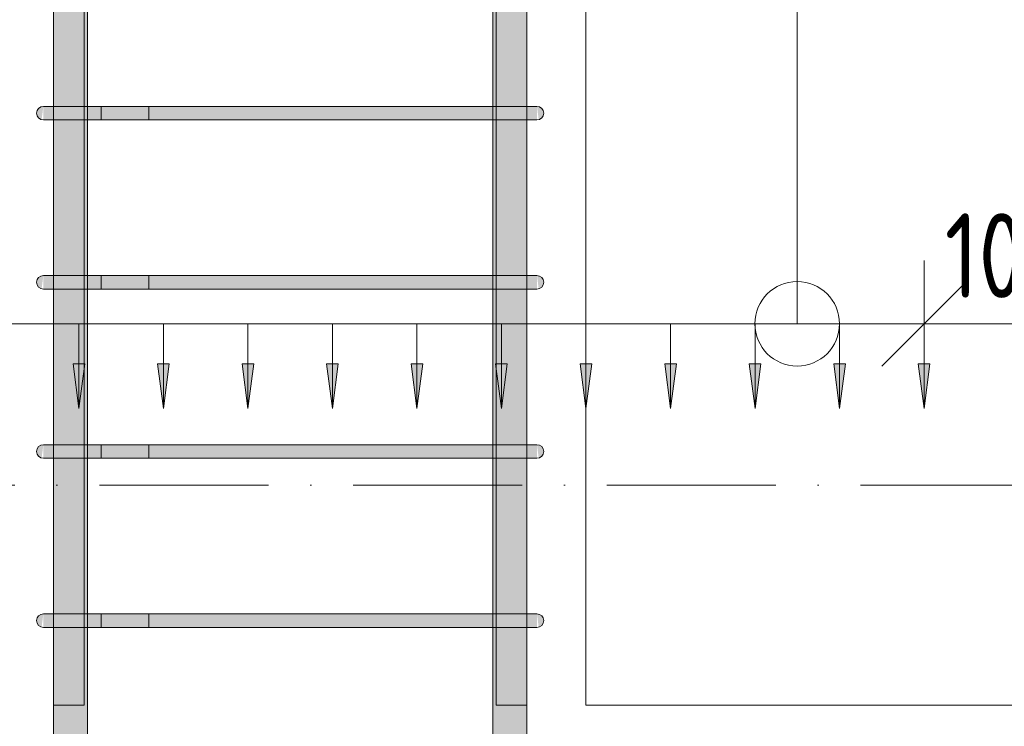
# Model space of a CAD drawing. Header units: millimetres. Extents: x 4307 to 42792, y 1610 to 10025.
# Tile 83 of 256: x 14855 to 15437, y 5857 to 6275. Entities that reach past the tile are written whole.
import ezdxf

# ---------------------------------------------------------------- set-up
doc = ezdxf.new("R2010")
doc.units = ezdxf.units.MM
doc.linetypes.add('Čerchovaná', pattern=[150, 100, -25, 0, -25])
for name, color, linetype, lineweight in [('A-ANNO-DIMS', 211, 'Continuous', 5), ('A-ANNO-DIMS-25', 211, 'Continuous', 5), ('A-FLOR-LEVL', 51, 'Continuous', 5), ('S-BEAM', 12, 'Continuous', 9), ('S-COLS', 52, 'Continuous', 9), ('S-RBAR', 171, 'Continuous', 5), ('S-RBAR-IDEN', 171, 'Continuous', 5)]:
    doc.layers.add(name, color=color, linetype=linetype, lineweight=lineweight)
doc.styles.add('Arial_1', font='arial.ttf', dxfattribs={"height": 62.5})
doc.styles.add('ISOCPEUR_2', font='isocpeur.ttf', dxfattribs={"width": 0.8, "height": 50})
doc.dimstyles.new('Vnitřní', dxfattribs={"dimscale": 304.8, "dimtxt": 49.799059, "dimasz": 0.164042, "dimexe": 0.123031, "dimexo": 0.0625, "dimgap": 0, "dimtad": 1, "dimdec": 0, "dimzin": 0, "dimdsep": 46, "dimtxsty": 'ISOCPEUR_2', "dimblk1": 'OBLIQUE', "dimblk2": 'OBLIQUE', "dimsah": 1, "dimcen": 0.09, "dimdle": 0.123031, "dimazin": 0, "dimtfac": 1, "dimtdec": 4, "dimtix": 1, "dimtmove": 0, "dimatfit": 3, "dimfxl": 0.123031, "dimfxlon": 1, "dimtvp": 1, "dimtolj": 1, "dimtzin": 0, "dimarcsym": 2})
doc.dimstyles.new('Výztuž_kusy__řezy__2', dxfattribs={"dimscale": 304.8, "dimtxt": 0.18, "dimasz": 0, "dimexe": 0, "dimexo": 0.0625, "dimgap": 0.082021, "dimtad": 1, "dimdec": 0, "dimzin": 0, "dimdsep": 46, "dimtxsty": 'Arial_1', "dimblk1": 'NONE', "dimblk2": 'NONE', "dimsah": 1, "dimcen": 0.09, "dimazin": 0, "dimtfac": 1, "dimtdec": 4, "dimtix": 1, "dimtmove": 0, "dimatfit": 3, "dimfxl": 0.164042, "dimfxlon": 1, "dimtvp": 1, "dimtfill": 1, "dimtolj": 1, "dimtzin": 0, "dimarcsym": 2})

# ---------------------------------------------------------------- blocks, each defined once
blk = doc.blocks.new('DIMBLOCK317-V1')
at = {"layer": 'A-ANNO-DIMS-25'}
for points in [[(14840, 6045.48), (14843.46, 6071.76), (14836.54, 6071.76)], [(14890, 6045.48), (14893.46, 6071.76), (14886.54, 6071.76)]]:
    blk.add_hatch(color=256, dxfattribs=at).paths.add_polyline_path(points)
for p, q in [((14840, 6095.48), (14890, 6095.48)), ((14840, 6095.48), (14840, 6095.48)), ((14840, 6095.48), (14840, 6045.48)), ((14890, 6095.48), (14890, 6095.48)), ((14890, 6095.48), (14890, 6045.48)), ((14843.46, 6071.76), (14836.54, 6071.76)), ((14836.54, 6071.76), (14840, 6045.48)), ((14840, 6045.48), (14843.46, 6071.76)), ((14893.46, 6071.76), (14886.54, 6071.76)), ((14886.54, 6071.76), (14890, 6045.48)), ((14890, 6045.48), (14893.46, 6071.76))]:
    blk.add_line(p, q, dxfattribs=at)
blk = doc.blocks.new('_None')
blk = doc.blocks.new('DIMBLOCK318-V1')
at = {"layer": 'A-ANNO-DIMS-25'}
for points in [[(14890, 6045.48), (14893.46, 6071.76), (14886.54, 6071.76)], [(14940, 6045.48), (14943.46, 6071.76), (14936.54, 6071.76)]]:
    blk.add_hatch(color=256, dxfattribs=at).paths.add_polyline_path(points)
for p, q in [((14890, 6095.48), (14940, 6095.48)), ((14890, 6095.48), (14890, 6095.48)), ((14890, 6095.48), (14890, 6045.48)), ((14940, 6095.48), (14940, 6095.48)), ((14940, 6095.48), (14940, 6045.48)), ((14893.46, 6071.76), (14886.54, 6071.76)), ((14886.54, 6071.76), (14890, 6045.48)), ((14890, 6045.48), (14893.46, 6071.76)), ((14943.46, 6071.76), (14936.54, 6071.76)), ((14936.54, 6071.76), (14940, 6045.48)), ((14940, 6045.48), (14943.46, 6071.76))]:
    blk.add_line(p, q, dxfattribs=at)
blk = doc.blocks.new('DIMBLOCK319-V1')
at = {"layer": 'A-ANNO-DIMS-25'}
for points in [[(14940, 6045.48), (14943.46, 6071.76), (14936.54, 6071.76)], [(14990, 6045.48), (14993.46, 6071.76), (14986.54, 6071.76)]]:
    blk.add_hatch(color=256, dxfattribs=at).paths.add_polyline_path(points)
for p, q in [((14940, 6095.48), (14990, 6095.48)), ((14940, 6095.48), (14940, 6095.48)), ((14940, 6095.48), (14940, 6045.48)), ((14990, 6095.48), (14990, 6095.48)), ((14990, 6095.48), (14990, 6045.48)), ((14943.46, 6071.76), (14936.54, 6071.76)), ((14936.54, 6071.76), (14940, 6045.48)), ((14940, 6045.48), (14943.46, 6071.76)), ((14993.46, 6071.76), (14986.54, 6071.76)), ((14986.54, 6071.76), (14990, 6045.48)), ((14990, 6045.48), (14993.46, 6071.76))]:
    blk.add_line(p, q, dxfattribs=at)
blk = doc.blocks.new('DIMBLOCK320-V1')
at = {"layer": 'A-ANNO-DIMS-25'}
for points in [[(14990, 6045.48), (14993.46, 6071.76), (14986.54, 6071.76)], [(15040, 6045.48), (15043.46, 6071.76), (15036.54, 6071.76)]]:
    blk.add_hatch(color=256, dxfattribs=at).paths.add_polyline_path(points)
for p, q in [((14990, 6095.48), (15040, 6095.48)), ((14990, 6095.48), (14990, 6095.48)), ((14990, 6095.48), (14990, 6045.48)), ((15040, 6095.48), (15040, 6095.48)), ((15040, 6095.48), (15040, 6045.48)), ((14993.46, 6071.76), (14986.54, 6071.76)), ((14986.54, 6071.76), (14990, 6045.48)), ((14990, 6045.48), (14993.46, 6071.76)), ((15043.46, 6071.76), (15036.54, 6071.76)), ((15036.54, 6071.76), (15040, 6045.48)), ((15040, 6045.48), (15043.46, 6071.76))]:
    blk.add_line(p, q, dxfattribs=at)
blk = doc.blocks.new('DIMBLOCK321-V1')
at = {"layer": 'A-ANNO-DIMS-25'}
for points in [[(15040, 6045.48), (15043.46, 6071.76), (15036.54, 6071.76)], [(15090, 6045.48), (15093.46, 6071.76), (15086.54, 6071.76)]]:
    blk.add_hatch(color=256, dxfattribs=at).paths.add_polyline_path(points)
for p, q in [((15040, 6095.48), (15090, 6095.48)), ((15040, 6095.48), (15040, 6095.48)), ((15040, 6095.48), (15040, 6045.48)), ((15090, 6095.48), (15090, 6095.48)), ((15090, 6095.48), (15090, 6045.48)), ((15043.46, 6071.76), (15036.54, 6071.76)), ((15036.54, 6071.76), (15040, 6045.48)), ((15040, 6045.48), (15043.46, 6071.76)), ((15093.46, 6071.76), (15086.54, 6071.76)), ((15086.54, 6071.76), (15090, 6045.48)), ((15090, 6045.48), (15093.46, 6071.76))]:
    blk.add_line(p, q, dxfattribs=at)
blk = doc.blocks.new('DIMBLOCK322-V1')
at = {"layer": 'A-ANNO-DIMS-25'}
for points in [[(15090, 6045.48), (15093.46, 6071.76), (15086.54, 6071.76)], [(15140, 6045.48), (15143.46, 6071.76), (15136.54, 6071.76)]]:
    blk.add_hatch(color=256, dxfattribs=at).paths.add_polyline_path(points)
for p, q in [((15090, 6095.48), (15140, 6095.48)), ((15090, 6095.48), (15090, 6095.48)), ((15090, 6095.48), (15090, 6045.48)), ((15140, 6095.48), (15140, 6095.48)), ((15140, 6095.48), (15140, 6045.48)), ((15093.46, 6071.76), (15086.54, 6071.76)), ((15086.54, 6071.76), (15090, 6045.48)), ((15090, 6045.48), (15093.46, 6071.76)), ((15143.46, 6071.76), (15136.54, 6071.76)), ((15136.54, 6071.76), (15140, 6045.48)), ((15140, 6045.48), (15143.46, 6071.76))]:
    blk.add_line(p, q, dxfattribs=at)
blk = doc.blocks.new('DIMBLOCK323-V1')
at = {"layer": 'A-ANNO-DIMS-25'}
for points in [[(15140, 6045.48), (15143.46, 6071.76), (15136.54, 6071.76)], [(15190, 6045.48), (15193.46, 6071.76), (15186.54, 6071.76)]]:
    blk.add_hatch(color=256, dxfattribs=at).paths.add_polyline_path(points)
for p, q in [((15140, 6095.48), (15190, 6095.48)), ((15140, 6095.48), (15140, 6095.48)), ((15140, 6095.48), (15140, 6045.48)), ((15190, 6095.48), (15190, 6095.48)), ((15190, 6095.48), (15190, 6045.48)), ((15143.46, 6071.76), (15136.54, 6071.76)), ((15136.54, 6071.76), (15140, 6045.48)), ((15140, 6045.48), (15143.46, 6071.76)), ((15193.46, 6071.76), (15186.54, 6071.76)), ((15186.54, 6071.76), (15190, 6045.48)), ((15190, 6045.48), (15193.46, 6071.76))]:
    blk.add_line(p, q, dxfattribs=at)
blk = doc.blocks.new('DIMBLOCK324-V1')
at = {"layer": 'A-ANNO-DIMS-25'}
for points in [[(15190, 6045.48), (15193.46, 6071.76), (15186.54, 6071.76)], [(15240, 6045.48), (15243.46, 6071.76), (15236.54, 6071.76)]]:
    blk.add_hatch(color=256, dxfattribs=at).paths.add_polyline_path(points)
for p, q in [((15190, 6095.48), (15240, 6095.48)), ((15190, 6095.48), (15190, 6095.48)), ((15190, 6095.48), (15190, 6045.48)), ((15240, 6095.48), (15240, 6095.48)), ((15240, 6095.48), (15240, 6045.48)), ((15193.46, 6071.76), (15186.54, 6071.76)), ((15186.54, 6071.76), (15190, 6045.48)), ((15190, 6045.48), (15193.46, 6071.76)), ((15243.46, 6071.76), (15236.54, 6071.76)), ((15236.54, 6071.76), (15240, 6045.48)), ((15240, 6045.48), (15243.46, 6071.76))]:
    blk.add_line(p, q, dxfattribs=at)
blk = doc.blocks.new('DIMBLOCK325-V1')
at = {"layer": 'A-ANNO-DIMS-25'}
for points in [[(15240, 6045.48), (15243.46, 6071.76), (15236.54, 6071.76)], [(15290, 6045.48), (15293.46, 6071.76), (15286.54, 6071.76)]]:
    blk.add_hatch(color=256, dxfattribs=at).paths.add_polyline_path(points)
for p, q in [((15240, 6095.48), (15290, 6095.48)), ((15240, 6095.48), (15240, 6095.48)), ((15240, 6095.48), (15240, 6045.48)), ((15290, 6095.48), (15290, 6095.48)), ((15290, 6095.48), (15290, 6045.48)), ((15243.46, 6071.76), (15236.54, 6071.76)), ((15236.54, 6071.76), (15240, 6045.48)), ((15240, 6045.48), (15243.46, 6071.76)), ((15293.46, 6071.76), (15286.54, 6071.76)), ((15286.54, 6071.76), (15290, 6045.48)), ((15290, 6045.48), (15293.46, 6071.76))]:
    blk.add_line(p, q, dxfattribs=at)
blk = doc.blocks.new('DIMBLOCK326-V1')
at = {"layer": 'A-ANNO-DIMS-25'}
for points in [[(15290, 6045.48), (15293.46, 6071.76), (15286.54, 6071.76)], [(15340, 6045.48), (15343.46, 6071.76), (15336.54, 6071.76)]]:
    blk.add_hatch(color=256, dxfattribs=at).paths.add_polyline_path(points)
for p, q in [((15290, 6095.48), (15340, 6095.48)), ((15290, 6095.48), (15290, 6095.48)), ((15290, 6095.48), (15290, 6045.48)), ((15340, 6095.48), (15340, 6095.48)), ((15340, 6095.48), (15340, 6045.48)), ((15293.46, 6071.76), (15286.54, 6071.76)), ((15286.54, 6071.76), (15290, 6045.48)), ((15290, 6045.48), (15293.46, 6071.76)), ((15343.46, 6071.76), (15336.54, 6071.76)), ((15336.54, 6071.76), (15340, 6045.48)), ((15340, 6045.48), (15343.46, 6071.76))]:
    blk.add_line(p, q, dxfattribs=at)
blk = doc.blocks.new('DIMBLOCK327-V1')
at = {"layer": 'A-ANNO-DIMS-25'}
for points in [[(15340, 6045.48), (15343.46, 6071.76), (15336.54, 6071.76)], [(15390, 6045.48), (15393.46, 6071.76), (15386.54, 6071.76)]]:
    blk.add_hatch(color=256, dxfattribs=at).paths.add_polyline_path(points)
for p, q in [((15340, 6095.48), (15390, 6095.48)), ((15340, 6095.48), (15340, 6095.48)), ((15340, 6095.48), (15340, 6045.48)), ((15390, 6095.48), (15390, 6095.48)), ((15390, 6095.48), (15390, 6045.48)), ((15343.46, 6071.76), (15336.54, 6071.76)), ((15336.54, 6071.76), (15340, 6045.48)), ((15340, 6045.48), (15343.46, 6071.76)), ((15393.46, 6071.76), (15386.54, 6071.76)), ((15386.54, 6071.76), (15390, 6045.48)), ((15390, 6045.48), (15393.46, 6071.76))]:
    blk.add_line(p, q, dxfattribs=at)
blk = doc.blocks.new('DIMBLOCK328-V1')
at = {"layer": 'A-ANNO-DIMS-25'}
for points in [[(14640, 6045.48), (14643.46, 6071.76), (14636.54, 6071.76)], [(14690, 6045.48), (14693.46, 6071.76), (14686.54, 6071.76)], [(14740, 6045.48), (14743.46, 6071.76), (14736.54, 6071.76)], [(14790, 6045.48), (14793.46, 6071.76), (14786.54, 6071.76)], [(14840, 6045.48), (14843.46, 6071.76), (14836.54, 6071.76)], [(14890, 6045.48), (14893.46, 6071.76), (14886.54, 6071.76)], [(14940, 6045.48), (14943.46, 6071.76), (14936.54, 6071.76)], [(14990, 6045.48), (14993.46, 6071.76), (14986.54, 6071.76)], [(15040, 6045.48), (15043.46, 6071.76), (15036.54, 6071.76)], [(15090, 6045.48), (15093.46, 6071.76), (15086.54, 6071.76)], [(15140, 6045.48), (15143.46, 6071.76), (15136.54, 6071.76)], [(15190, 6045.48), (15193.46, 6071.76), (15186.54, 6071.76)], [(15240, 6045.48), (15243.46, 6071.76), (15236.54, 6071.76)], [(15290, 6045.48), (15293.46, 6071.76), (15286.54, 6071.76)], [(15340, 6045.48), (15343.46, 6071.76), (15336.54, 6071.76)], [(15390, 6045.48), (15393.46, 6071.76), (15386.54, 6071.76)]]:
    blk.add_hatch(color=256, dxfattribs=at).paths.add_polyline_path(points)
for p, q in [((14640, 6095.48), (15390, 6095.48)), ((14640, 6095.48), (14690, 6095.48)), ((14640, 6095.48), (14640, 6095.48)), ((14640, 6095.48), (14640, 6045.48)), ((14690, 6095.48), (14740, 6095.48)), ((14690, 6095.48), (14690, 6095.48)), ((14690, 6095.48), (14690, 6045.48)), ((14740, 6095.48), (14790, 6095.48)), ((14740, 6095.48), (14740, 6095.48)), ((14740, 6095.48), (14740, 6045.48)), ((14790, 6095.48), (14840, 6095.48)), ((14790, 6095.48), (14790, 6095.48)), ((14790, 6095.48), (14790, 6045.48)), ((14840, 6095.48), (14890, 6095.48)), ((14840, 6095.48), (14840, 6095.48)), ((14840, 6095.48), (14840, 6045.48)), ((14890, 6095.48), (14940, 6095.48)), ((14890, 6095.48), (14890, 6095.48)), ((14890, 6095.48), (14890, 6045.48)), ((14940, 6095.48), (14990, 6095.48)), ((14940, 6095.48), (14940, 6095.48)), ((14940, 6095.48), (14940, 6045.48)), ((14990, 6095.48), (15040, 6095.48)), ((14990, 6095.48), (14990, 6095.48)), ((14990, 6095.48), (14990, 6045.48)), ((15040, 6095.48), (15090, 6095.48)), ((15040, 6095.48), (15040, 6095.48)), ((15040, 6095.48), (15040, 6045.48)), ((15090, 6095.48), (15140, 6095.48)), ((15090, 6095.48), (15090, 6095.48)), ((15090, 6095.48), (15090, 6045.48)), ((15140, 6095.48), (15190, 6095.48)), ((15140, 6095.48), (15140, 6095.48)), ((15140, 6095.48), (15140, 6045.48)), ((15190, 6095.48), (15240, 6095.48)), ((15190, 6095.48), (15190, 6095.48)), ((15190, 6095.48), (15190, 6045.48)), ((15240, 6095.48), (15290, 6095.48)), ((15240, 6095.48), (15240, 6095.48)), ((15240, 6095.48), (15240, 6045.48)), ((15290, 6095.48), (15340, 6095.48)), ((15290, 6095.48), (15290, 6095.48)), ((15290, 6095.48), (15290, 6045.48)), ((15340, 6095.48), (15390, 6095.48)), ((15340, 6095.48), (15340, 6095.48)), ((15340, 6095.48), (15340, 6045.48)), ((15390, 6095.48), (15390, 6095.48)), ((15390, 6095.48), (15390, 6045.48)), ((14643.46, 6071.76), (14636.54, 6071.76)), ((14636.54, 6071.76), (14640, 6045.48)), ((14640, 6045.48), (14643.46, 6071.76)), ((14693.46, 6071.76), (14686.54, 6071.76)), ((14686.54, 6071.76), (14690, 6045.48)), ((14690, 6045.48), (14693.46, 6071.76)), ((14743.46, 6071.76), (14736.54, 6071.76)), ((14736.54, 6071.76), (14740, 6045.48)), ((14740, 6045.48), (14743.46, 6071.76)), ((14793.46, 6071.76), (14786.54, 6071.76)), ((14786.54, 6071.76), (14790, 6045.48)), ((14790, 6045.48), (14793.46, 6071.76)), ((14843.46, 6071.76), (14836.54, 6071.76)), ((14836.54, 6071.76), (14840, 6045.48)), ((14840, 6045.48), (14843.46, 6071.76)), ((14893.46, 6071.76), (14886.54, 6071.76)), ((14886.54, 6071.76), (14890, 6045.48)), ((14890, 6045.48), (14893.46, 6071.76)), ((14943.46, 6071.76), (14936.54, 6071.76)), ((14936.54, 6071.76), (14940, 6045.48)), ((14940, 6045.48), (14943.46, 6071.76)), ((14993.46, 6071.76), (14986.54, 6071.76)), ((14986.54, 6071.76), (14990, 6045.48)), ((14990, 6045.48), (14993.46, 6071.76)), ((15043.46, 6071.76), (15036.54, 6071.76)), ((15036.54, 6071.76), (15040, 6045.48)), ((15040, 6045.48), (15043.46, 6071.76)), ((15093.46, 6071.76), (15086.54, 6071.76)), ((15086.54, 6071.76), (15090, 6045.48)), ((15090, 6045.48), (15093.46, 6071.76)), ((15143.46, 6071.76), (15136.54, 6071.76)), ((15136.54, 6071.76), (15140, 6045.48)), ((15140, 6045.48), (15143.46, 6071.76)), ((15193.46, 6071.76), (15186.54, 6071.76)), ((15186.54, 6071.76), (15190, 6045.48)), ((15190, 6045.48), (15193.46, 6071.76)), ((15243.46, 6071.76), (15236.54, 6071.76)), ((15236.54, 6071.76), (15240, 6045.48)), ((15240, 6045.48), (15243.46, 6071.76)), ((15293.46, 6071.76), (15286.54, 6071.76)), ((15286.54, 6071.76), (15290, 6045.48)), ((15290, 6045.48), (15293.46, 6071.76)), ((15343.46, 6071.76), (15336.54, 6071.76)), ((15336.54, 6071.76), (15340, 6045.48)), ((15340, 6045.48), (15343.46, 6071.76)), ((15393.46, 6071.76), (15386.54, 6071.76)), ((15386.54, 6071.76), (15390, 6045.48)), ((15390, 6045.48), (15393.46, 6071.76))]:
    blk.add_line(p, q, dxfattribs=at)
blk = doc.blocks.new('DIMBLOCK429-V1')
at = {"layer": 'A-ANNO-DIMS-25'}
for p, q in [((15390, 6095.48), (15390, 6132.98)), ((15490, 6095.48), (15490, 6132.98)), ((15390, 6095.48), (15415, 6120.48)), ((15490, 6095.48), (15515, 6120.48)), ((15352.5, 6095.48), (15527.5, 6095.48)), ((15390, 6095.48), (15365, 6070.48)), ((15390, 6095.48), (15390, 6057.98)), ((15490, 6095.48), (15465, 6070.48)), ((15490, 6095.48), (15490, 6057.98))]:
    blk.add_line(p, q, dxfattribs=at)
at = {"layer": 'A-ANNO-DIMS-25', "color": 0, "insert": (15402.17, 6160.8), "char_height": 50, "width": 90.7875, "attachment_point": 1, "line_spacing_factor": 1.149209, "style": 'ISOCPEUR_2'}
blk.add_mtext('100', dxfattribs=at)
blk = doc.blocks.new('_Oblique')
at = {"color": 0, "linetype": 'ByBlock', "lineweight": -2}
blk.add_line((-0.5, -0.5), (0.5, 0.5), dxfattribs=at)

msp = doc.modelspace()

# ---------------------------------------------------------------- hatches: boundary and pattern name
at = {"layer": 'S-RBAR'}
h = msp.add_hatch(color=7, dxfattribs=at)
h.paths.add_polyline_path([(14875.05, 5870), (14893.05, 5870), (14892.83, 5916), (14875.05, 5916), (14875.05, 5902.99)])
h.paths.add_polyline_path([(14885.17, 5924), (14893.05, 5924), (14892.83, 6016), (14875.05, 6016), (14875.05, 5924), (14884.85, 5924)])
h.paths.add_polyline_path([(14878.1, 6024), (14893.05, 6024), (14892.83, 6116), (14875.05, 6116), (14875.05, 6024)])
h.paths.add_polyline_path([(14878.1, 6124), (14893.05, 6124), (14892.83, 6216), (14875.05, 6216), (14875.05, 6124)])
h.paths.add_polyline_path([(14885.17, 6224), (14893.05, 6224), (14892.83, 6316), (14875.05, 6316), (14875.05, 6224), (14884.85, 6224)])
h.paths.add_polyline_path([(14878.1, 6324), (14893.05, 6324), (14892.83, 6416), (14875.05, 6416), (14875.05, 6324)])
h.paths.add_polyline_path([(14885.17, 6424), (14893.05, 6424), (14892.83, 6516), (14875.05, 6516), (14875.05, 6424), (14884.85, 6424)])
h.paths.add_polyline_path([(14885.17, 6524), (14893.05, 6524), (14892.83, 6616), (14875.05, 6616), (14875.05, 6524), (14884.85, 6524)])
h.paths.add_polyline_path([(14878.1, 6624), (14893.05, 6624), (14892.83, 6716), (14875.05, 6716), (14875.05, 6624)])
h.paths.add_polyline_path([(14885.17, 6724), (14893.05, 6724), (14892.83, 6816), (14875.05, 6816), (14875.05, 6724), (14884.85, 6724)])
h.paths.add_polyline_path([(14885.17, 6824), (14893.05, 6824), (14892.83, 6916), (14875.05, 6916), (14875.05, 6824), (14884.85, 6824)])
h.paths.add_polyline_path([(14878.1, 6924), (14893.05, 6924), (14892.83, 7016), (14875.05, 7016), (14875.05, 6924)])
h.paths.add_polyline_path([(14885.17, 7024), (14893.05, 7024), (14892.83, 7116), (14875.05, 7116), (14875.05, 7024), (14884.85, 7024)])
h.paths.add_polyline_path([(14885.17, 7124), (14893.05, 7124), (14892.83, 7216), (14875.05, 7216), (14875.05, 7124), (14884.85, 7124)])
h.paths.add_polyline_path([(14892.83, 7224), (14893.05, 7224), (14892.83, 7316), (14875.05, 7316), (14875.05, 7224), (14890.66, 7224)])
h.paths.add_polyline_path([(14885.17, 7324), (14893.05, 7324), (14892.83, 7416), (14875.05, 7416), (14875.05, 7324), (14884.85, 7324)])
h.paths.add_polyline_path([(14885.17, 7424), (14893.05, 7424), (14892.83, 7516), (14875.05, 7516), (14875.05, 7424), (14884.85, 7424)])
h.paths.add_polyline_path([(14875.05, 7524), (14893.05, 7524), (14892.83, 7616), (14875.05, 7616), (14875.05, 7550.5)])
h.paths.add_polyline_path([(14885.17, 7624), (14893.05, 7624), (14892.83, 7716), (14875.05, 7716), (14875.05, 7624), (14884.85, 7624)])
h.paths.add_polyline_path([(14885.17, 7724), (14893.05, 7724), (14892.83, 7816), (14875.05, 7816), (14875.05, 7724), (14884.85, 7724)])
h.paths.add_polyline_path([(14885.17, 7824), (14893.05, 7824), (14892.83, 7916), (14875.05, 7916), (14875.05, 7824), (14884.85, 7824)])
h.paths.add_polyline_path([(14889, 7924), (14893.05, 7924), (14892.83, 8016), (14875.05, 8016), (14875.05, 7924), (14885.17, 7924)])
h.paths.add_polyline_path([(14878.1, 8024), (14893.05, 8024), (14892.83, 8116), (14875.05, 8116), (14875.05, 8024)])
h.paths.add_polyline_path([(14878.1, 8124), (14893.05, 8124), (14892.83, 8216), (14875.05, 8216), (14875.05, 8124)])
h.paths.add_polyline_path([(14885.17, 8224), (14893.05, 8224), (14892.83, 8316), (14875.05, 8316), (14875.05, 8224), (14884.85, 8224)])
h.paths.add_polyline_path([(14875.05, 8324), (14893.05, 8324), (14892.83, 8416), (14875.05, 8416), (14875.05, 8347.68)])
h.paths.add_polyline_path([(14885.17, 8424), (14893.05, 8424), (14892.83, 8516), (14875.05, 8516), (14875.05, 8424), (14884.85, 8424)])
h.paths.add_polyline_path([(14885.17, 8524), (14893.05, 8524), (14892.83, 8616), (14875.05, 8616), (14875.05, 8524), (14884.85, 8524)])
h.paths.add_polyline_path([(14875.05, 8624), (14893.05, 8624), (14892.83, 8660), (14875.05, 8660)])
h = msp.add_hatch(color=7, dxfattribs=at)
h.paths.add_polyline_path([(15136.95, 5870), (15154.95, 5870), (15154.95, 5916), (15136.95, 5916), (15136.95, 5902.99)])
h.paths.add_polyline_path([(15151.9, 5924), (15154.95, 5924), (15154.95, 6016), (15136.95, 6016), (15136.95, 5924), (15148.65, 5924)])
h.paths.add_polyline_path([(15151.9, 6024), (15154.95, 6024), (15154.95, 6116), (15136.95, 6116), (15136.95, 6024), (15148.65, 6024)])
h.paths.add_polyline_path([(15151.9, 6124), (15154.95, 6124), (15154.95, 6216), (15136.95, 6216), (15136.95, 6124), (15148.65, 6124)])
h.paths.add_polyline_path([(15136.95, 6224), (15154.95, 6224), (15154.95, 6316), (15136.95, 6316), (15136.95, 6275.01)])
h.paths.add_polyline_path([(15151.9, 6324), (15154.95, 6324), (15154.95, 6416), (15136.95, 6416), (15136.95, 6324), (15148.65, 6324)])
h.paths.add_polyline_path([(15151.9, 6424), (15154.95, 6424), (15154.95, 6516), (15136.95, 6516), (15136.95, 6424), (15148.65, 6424)])
h.paths.add_polyline_path([(15151.9, 6524), (15154.95, 6524), (15154.95, 6616), (15136.95, 6616), (15136.95, 6524), (15148.65, 6524)])
h.paths.add_polyline_path([(15151.9, 6624), (15154.95, 6624), (15154.95, 6716), (15136.95, 6716), (15136.95, 6624), (15148.65, 6624)])
h.paths.add_polyline_path([(15151.9, 6724), (15154.95, 6724), (15154.95, 6816), (15136.95, 6816), (15136.95, 6724), (15148.65, 6724)])
h.paths.add_polyline_path([(15151.9, 6824), (15154.95, 6824), (15154.95, 6916), (15136.95, 6916), (15136.95, 6824), (15148.65, 6824)])
h.paths.add_polyline_path([(15151.9, 6924), (15154.95, 6924), (15154.95, 7016), (15136.95, 7016), (15136.95, 6924), (15148.65, 6924)])
h.paths.add_polyline_path([(15136.95, 7024), (15154.95, 7024), (15154.95, 7116), (15136.95, 7116), (15136.95, 7072.19)])
h.paths.add_polyline_path([(15148.65, 7124), (15154.95, 7124), (15154.95, 7216), (15136.95, 7216), (15136.95, 7124), (15144.83, 7124)])
h.paths.add_polyline_path([(15141, 7224), (15154.95, 7224), (15154.95, 7316), (15136.95, 7316), (15136.95, 7224)])
h.paths.add_polyline_path([(15141, 7324), (15154.95, 7324), (15154.95, 7416), (15136.95, 7416), (15136.95, 7324)])
h.paths.add_polyline_path([(15151.9, 7424), (15154.95, 7424), (15154.95, 7516), (15136.95, 7516), (15136.95, 7424), (15148.65, 7424)])
h.paths.add_polyline_path([(15148.65, 7524), (15154.95, 7524), (15154.95, 7616), (15136.95, 7616), (15136.95, 7524), (15144.83, 7524)])
h.paths.add_polyline_path([(15151.9, 7624), (15154.95, 7624), (15154.95, 7716), (15136.95, 7716), (15136.95, 7624), (15148.65, 7624)])
h.paths.add_polyline_path([(15151.9, 7724), (15154.95, 7724), (15154.95, 7816), (15136.95, 7816), (15136.95, 7724), (15148.65, 7724)])
h.paths.add_polyline_path([(15141, 7824), (15154.95, 7824), (15154.95, 7916), (15136.95, 7916), (15136.95, 7824)])
h.paths.add_polyline_path([(15141, 7924), (15154.95, 7924), (15154.95, 8016), (15136.95, 8016), (15136.95, 7924)])
h.paths.add_polyline_path([(15151.9, 8024), (15154.95, 8024), (15154.95, 8116), (15136.95, 8116), (15136.95, 8024), (15148.65, 8024)])
h.paths.add_polyline_path([(15151.9, 8124), (15154.95, 8124), (15154.95, 8216), (15136.95, 8216), (15136.95, 8124), (15148.65, 8124)])
h.paths.add_polyline_path([(15151.9, 8224), (15154.95, 8224), (15154.95, 8316), (15136.95, 8316), (15136.95, 8224), (15148.65, 8224)])
h.paths.add_polyline_path([(15151.9, 8324), (15154.95, 8324), (15154.95, 8416), (15136.95, 8416), (15136.95, 8324), (15148.65, 8324)])
h.paths.add_polyline_path([(15148.65, 8424), (15154.95, 8424), (15154.95, 8516), (15136.95, 8516), (15136.95, 8424), (15144.83, 8424)])
h.paths.add_polyline_path([(15151.9, 8524), (15154.95, 8524), (15154.95, 8616), (15136.95, 8616), (15136.95, 8524), (15148.65, 8524)])
h.paths.add_polyline_path([(15144.83, 8624), (15154.95, 8624), (15154.95, 8660), (15136.95, 8660), (15136.95, 8624), (15141, 8624)])
h = msp.add_hatch(color=7, dxfattribs=at)
h.paths.add_polyline_path([(14895.05, 4820), (14895.05, 4908.83), (14893.05, 4908.83), (14893.05, 4820)])
h.paths.add_polyline_path([(14893.05, 4916.83), (14895.05, 4916.83), (14895.05, 5007), (14893.05, 5007), (14893.05, 4946.38)])
h.paths.add_polyline_path([(14893.05, 5015), (14895.05, 5015), (14895.05, 5105.17), (14893.05, 5105.17), (14893.05, 5052.67)])
h.paths.add_polyline_path([(14893.05, 5113.17), (14895.05, 5113.17), (14895.05, 5203.33), (14893.05, 5203.33), (14893.05, 5158.96)])
h.paths.add_polyline_path([(14893.05, 5211.33), (14895.05, 5211.33), (14895.05, 5301.5), (14893.05, 5301.5), (14893.05, 5212.11)])
h.paths.add_polyline_path([(14893.05, 5309.5), (14895.05, 5309.5), (14895.05, 5399.67), (14893.05, 5399.67), (14893.05, 5318.4)])
h.paths.add_polyline_path([(14895.05, 5407.67), (14895.05, 5497.83), (14893.05, 5497.83), (14893.05, 5407.67)])
h.paths.add_polyline_path([(14893.05, 5505.83), (14895.05, 5505.83), (14895.05, 5596), (14893.05, 5596), (14893.05, 5530.98)])
h.paths.add_polyline_path([(14895, 5650), (14894.83, 5648.71), (14894.33, 5647.5), (14893.54, 5646.46), (14892.5, 5645.67), (14890.66, 5645.09), (14890, 5645), (14888.71, 5645.17), (14887.5, 5645.67), (14886.46, 5646.46), (14885.67, 5647.5), (14885.17, 5648.71), (14891.29, 5649.51)])
h.paths.add_polyline_path([(14895.05, 5604), (14895, 5650), (14885, 5650), (14885, 5657.64), (14875.05, 5657.64), (14875.05, 5610), (14893.05, 5610), (14893.05, 5604)])
h.paths.add_polyline_path([(14895, 5679.64), (14895.05, 5679.88), (14895, 5679.88)])
h.paths.add_polyline_path([(14885, 5679.64), (14885, 5807.8), (14875.05, 5807.8), (14875.05, 5679.64)])
h.paths.add_polyline_path([(14895.05, 5832.8), (14895.05, 5916), (14893.05, 5916), (14893.05, 5870), (14875.05, 5870), (14875.05, 5832.8), (14885, 5832.8), (14885.17, 5840), (14895, 5840), (14895, 5832.8)])
h.paths.add_polyline_path([(14895, 5840), (14885.17, 5841.29), (14885.67, 5842.5), (14886.46, 5843.54), (14887.5, 5844.33), (14888.71, 5844.83), (14890.66, 5844.91), (14891.29, 5844.83), (14892.5, 5844.33), (14893.54, 5843.54), (14894.33, 5842.5), (14894.83, 5841.29)])
h.paths.add_polyline_path([(14893.05, 5924), (14895.05, 5924), (14895.05, 6016), (14893.05, 6016), (14893.05, 5956.14)])
h.paths.add_polyline_path([(14893.05, 6024), (14895.05, 6024), (14895.05, 6116), (14893.05, 6116), (14893.05, 6062.43)])
h.paths.add_polyline_path([(14893.05, 6124), (14895.05, 6124), (14895.05, 6216), (14893.05, 6216), (14893.05, 6168.72)])
h.paths.add_polyline_path([(14895.05, 6224), (14895.05, 6316), (14893.05, 6316), (14893.05, 6224)])
h.paths.add_polyline_path([(14893.05, 6324), (14895.05, 6324), (14895.05, 6416), (14893.05, 6416), (14893.05, 6328.16)])
h.paths.add_polyline_path([(14895.05, 6424), (14895.05, 6516), (14893.05, 6516), (14893.05, 6424)])
h.paths.add_polyline_path([(14895.05, 6524), (14895.05, 6616), (14893.05, 6616), (14893.05, 6524)])
h.paths.add_polyline_path([(14895.05, 6624), (14895.05, 6670), (14893.05, 6670), (14893.05, 6624)])
h = msp.add_hatch(color=7, dxfattribs=at)
h.paths.add_polyline_path([(14895.05, 4820), (14895.05, 4908.83), (14893.05, 4908.83), (14893.05, 4820)])
h.paths.add_polyline_path([(14893.05, 4916.83), (14895.05, 4916.83), (14895.05, 5007), (14893.05, 5007), (14893.05, 4946.38)])
h.paths.add_polyline_path([(14893.05, 5015), (14895.05, 5015), (14895.05, 5105.17), (14893.05, 5105.17), (14893.05, 5052.67)])
h.paths.add_polyline_path([(14893.05, 5113.17), (14895.05, 5113.17), (14895.05, 5203.33), (14893.05, 5203.33), (14893.05, 5158.96)])
h.paths.add_polyline_path([(14893.05, 5211.33), (14895.05, 5211.33), (14895.05, 5301.5), (14893.05, 5301.5), (14893.05, 5212.11)])
h.paths.add_polyline_path([(14893.05, 5309.5), (14895.05, 5309.5), (14895.05, 5399.67), (14893.05, 5399.67), (14893.05, 5318.4)])
h.paths.add_polyline_path([(14895.05, 5407.67), (14895.05, 5497.83), (14893.05, 5497.83), (14893.05, 5407.67)])
h.paths.add_polyline_path([(14893.05, 5505.83), (14895.05, 5505.83), (14895.05, 5596), (14893.05, 5596), (14893.05, 5530.98)])
h.paths.add_polyline_path([(14895, 5650), (14894.83, 5648.71), (14894.33, 5647.5), (14893.54, 5646.46), (14892.5, 5645.67), (14890.66, 5645.09), (14890, 5645), (14888.71, 5645.17), (14887.5, 5645.67), (14886.46, 5646.46), (14885.67, 5647.5), (14885.17, 5648.71), (14891.29, 5649.51)])
h.paths.add_polyline_path([(14895.05, 5604), (14895, 5650), (14885, 5650), (14885, 5657.64), (14875.05, 5657.64), (14875.05, 5610), (14893.05, 5610), (14893.05, 5604)])
h.paths.add_polyline_path([(14895, 5679.64), (14895.05, 5679.88), (14895, 5679.88)])
h.paths.add_polyline_path([(14885, 5679.64), (14885, 5807.8), (14875.05, 5807.8), (14875.05, 5679.64)])
h.paths.add_polyline_path([(14895.05, 5832.8), (14895.05, 5916), (14893.05, 5916), (14893.05, 5870), (14875.05, 5870), (14875.05, 5832.8), (14885, 5832.8), (14885.17, 5840), (14895, 5840), (14895, 5832.8)])
h.paths.add_polyline_path([(14895, 5840), (14885.17, 5841.29), (14885.67, 5842.5), (14886.46, 5843.54), (14887.5, 5844.33), (14888.71, 5844.83), (14890.66, 5844.91), (14891.29, 5844.83), (14892.5, 5844.33), (14893.54, 5843.54), (14894.33, 5842.5), (14894.83, 5841.29)])
h.paths.add_polyline_path([(14893.05, 5924), (14895.05, 5924), (14895.05, 6016), (14893.05, 6016), (14893.05, 5956.14)])
h.paths.add_polyline_path([(14893.05, 6024), (14895.05, 6024), (14895.05, 6116), (14893.05, 6116), (14893.05, 6062.43)])
h.paths.add_polyline_path([(14893.05, 6124), (14895.05, 6124), (14895.05, 6216), (14893.05, 6216), (14893.05, 6168.72)])
h.paths.add_polyline_path([(14895.05, 6224), (14895.05, 6316), (14893.05, 6316), (14893.05, 6224)])
h.paths.add_polyline_path([(14893.05, 6324), (14895.05, 6324), (14895.05, 6416), (14893.05, 6416), (14893.05, 6328.16)])
h.paths.add_polyline_path([(14895.05, 6424), (14895.05, 6516), (14893.05, 6516), (14893.05, 6424)])
h.paths.add_polyline_path([(14895.05, 6524), (14895.05, 6616), (14893.05, 6616), (14893.05, 6524)])
h.paths.add_polyline_path([(14895.05, 6624), (14895.05, 6670), (14893.05, 6670), (14893.05, 6624)])
h = msp.add_hatch(color=7, dxfattribs=at)
h.paths.add_polyline_path([(15136.95, 4820), (15136.95, 4908.83), (15134.95, 4908.83), (15134.95, 4820)])
h.paths.add_polyline_path([(15134.95, 4916.83), (15136.95, 4916.83), (15136.95, 5007), (15134.95, 5007), (15134.95, 4946.38)])
h.paths.add_polyline_path([(15136.95, 5015), (15136.95, 5105.17), (15134.95, 5105.17), (15134.95, 5015)])
h.paths.add_polyline_path([(15136.95, 5113.17), (15136.95, 5203.33), (15134.95, 5203.33), (15134.95, 5113.17)])
h.paths.add_polyline_path([(15134.95, 5211.33), (15136.95, 5211.33), (15136.95, 5301.5), (15134.95, 5301.5), (15134.95, 5212.11)])
h.paths.add_polyline_path([(15134.95, 5309.5), (15136.95, 5309.5), (15136.95, 5399.67), (15134.95, 5399.67), (15134.95, 5318.4)])
h.paths.add_polyline_path([(15134.95, 5407.67), (15136.95, 5407.67), (15136.95, 5497.83), (15134.95, 5497.83), (15134.95, 5424.69)])
h.paths.add_polyline_path([(15136.95, 5505.83), (15136.95, 5596), (15134.95, 5596), (15134.95, 5505.83)])
h.paths.add_polyline_path([(15145, 5650), (15144.83, 5648.71), (15144.33, 5647.5), (15143.54, 5646.46), (15142.5, 5645.67), (15141.29, 5645.17), (15140, 5645), (15138.71, 5645.17), (15137.5, 5645.67), (15136.46, 5646.46), (15135.67, 5647.5), (15135.17, 5648.71), (15141.29, 5649.51)])
h.paths.add_polyline_path([(15134.95, 5604), (15136.95, 5604), (15136.95, 5610), (15154.95, 5610), (15154.95, 5657.64), (15145, 5657.64), (15145, 5650), (15135, 5650), (15134.95, 5637.27)])
h.paths.add_polyline_path([(15154.95, 5679.64), (15154.95, 5807.8), (15145, 5807.8), (15145, 5679.64)])
h.paths.add_polyline_path([(15134.95, 5679.64), (15135, 5679.88), (15134.95, 5679.88)])
h.paths.add_polyline_path([(15135, 5832.8), (15135.17, 5840), (15145, 5840), (15145, 5832.8), (15154.95, 5832.8), (15154.95, 5870), (15136.95, 5870), (15136.95, 5916), (15134.95, 5916), (15134.95, 5832.8)])
h.paths.add_polyline_path([(15145, 5840), (15135.17, 5841.29), (15135.67, 5842.5), (15136.46, 5843.54), (15137.5, 5844.33), (15138.71, 5844.83), (15140, 5845), (15141.29, 5844.83), (15142.5, 5844.33), (15143.54, 5843.54), (15144.33, 5842.5), (15144.83, 5841.29)])
h.paths.add_polyline_path([(15134.95, 5924), (15136.95, 5924), (15136.95, 6016), (15134.95, 6016), (15134.95, 5956.14)])
h.paths.add_polyline_path([(15136.95, 6024), (15136.95, 6116), (15134.95, 6116), (15134.95, 6024)])
h.paths.add_polyline_path([(15134.95, 6124), (15136.95, 6124), (15136.95, 6216), (15134.95, 6216), (15134.95, 6168.72)])
h.paths.add_polyline_path([(15136.95, 6224), (15136.95, 6316), (15134.95, 6316), (15134.95, 6224)])
h.paths.add_polyline_path([(15136.95, 6324), (15136.95, 6416), (15134.95, 6416), (15134.95, 6324)])
h.paths.add_polyline_path([(15134.95, 6424), (15136.95, 6424), (15136.95, 6516), (15134.95, 6516), (15134.95, 6434.45)])
h.paths.add_polyline_path([(15134.95, 6524), (15136.95, 6524), (15136.95, 6616), (15134.95, 6616), (15134.95, 6540.74)])
h.paths.add_polyline_path([(15134.95, 6624), (15136.95, 6624), (15136.95, 6670), (15134.95, 6670), (15134.95, 6647.03)])
h = msp.add_hatch(color=7, dxfattribs=at)
h.paths.add_polyline_path([(15136.95, 4820), (15136.95, 4908.83), (15134.95, 4908.83), (15134.95, 4820)])
h.paths.add_polyline_path([(15134.95, 4916.83), (15136.95, 4916.83), (15136.95, 5007), (15134.95, 5007), (15134.95, 4946.38)])
h.paths.add_polyline_path([(15136.95, 5015), (15136.95, 5105.17), (15134.95, 5105.17), (15134.95, 5015)])
h.paths.add_polyline_path([(15136.95, 5113.17), (15136.95, 5203.33), (15134.95, 5203.33), (15134.95, 5113.17)])
h.paths.add_polyline_path([(15134.95, 5211.33), (15136.95, 5211.33), (15136.95, 5301.5), (15134.95, 5301.5), (15134.95, 5212.11)])
h.paths.add_polyline_path([(15134.95, 5309.5), (15136.95, 5309.5), (15136.95, 5399.67), (15134.95, 5399.67), (15134.95, 5318.4)])
h.paths.add_polyline_path([(15134.95, 5407.67), (15136.95, 5407.67), (15136.95, 5497.83), (15134.95, 5497.83), (15134.95, 5424.69)])
h.paths.add_polyline_path([(15136.95, 5505.83), (15136.95, 5596), (15134.95, 5596), (15134.95, 5505.83)])
h.paths.add_polyline_path([(15145, 5650), (15144.83, 5648.71), (15144.33, 5647.5), (15143.54, 5646.46), (15142.5, 5645.67), (15141.29, 5645.17), (15140, 5645), (15138.71, 5645.17), (15137.5, 5645.67), (15136.46, 5646.46), (15135.67, 5647.5), (15135.17, 5648.71), (15141.29, 5649.51)])
h.paths.add_polyline_path([(15134.95, 5604), (15136.95, 5604), (15136.95, 5610), (15154.95, 5610), (15154.95, 5657.64), (15145, 5657.64), (15145, 5650), (15135, 5650), (15134.95, 5637.27)])
h.paths.add_polyline_path([(15154.95, 5679.64), (15154.95, 5807.8), (15145, 5807.8), (15145, 5679.64)])
h.paths.add_polyline_path([(15134.95, 5679.64), (15135, 5679.88), (15134.95, 5679.88)])
h.paths.add_polyline_path([(15135, 5832.8), (15135.17, 5840), (15145, 5840), (15145, 5832.8), (15154.95, 5832.8), (15154.95, 5870), (15136.95, 5870), (15136.95, 5916), (15134.95, 5916), (15134.95, 5832.8)])
h.paths.add_polyline_path([(15145, 5840), (15135.17, 5841.29), (15135.67, 5842.5), (15136.46, 5843.54), (15137.5, 5844.33), (15138.71, 5844.83), (15140, 5845), (15141.29, 5844.83), (15142.5, 5844.33), (15143.54, 5843.54), (15144.33, 5842.5), (15144.83, 5841.29)])
h.paths.add_polyline_path([(15134.95, 5924), (15136.95, 5924), (15136.95, 6016), (15134.95, 6016), (15134.95, 5956.14)])
h.paths.add_polyline_path([(15136.95, 6024), (15136.95, 6116), (15134.95, 6116), (15134.95, 6024)])
h.paths.add_polyline_path([(15134.95, 6124), (15136.95, 6124), (15136.95, 6216), (15134.95, 6216), (15134.95, 6168.72)])
h.paths.add_polyline_path([(15136.95, 6224), (15136.95, 6316), (15134.95, 6316), (15134.95, 6224)])
h.paths.add_polyline_path([(15136.95, 6324), (15136.95, 6416), (15134.95, 6416), (15134.95, 6324)])
h.paths.add_polyline_path([(15134.95, 6424), (15136.95, 6424), (15136.95, 6516), (15134.95, 6516), (15134.95, 6434.45)])
h.paths.add_polyline_path([(15134.95, 6524), (15136.95, 6524), (15136.95, 6616), (15134.95, 6616), (15134.95, 6540.74)])
h.paths.add_polyline_path([(15134.95, 6624), (15136.95, 6624), (15136.95, 6670), (15134.95, 6670), (15134.95, 6647.03)])
for points in [[(14867.96, 6216.14), (14869, 6224), (14867, 6223.46), (14865.48, 6221.86), (14865, 6220), (14865.54, 6218), (14867, 6216.54)], [(14867.96, 6216.14), (14869, 6224), (14867, 6223.46), (14865.48, 6221.86), (14865, 6220), (14865.54, 6218), (14867, 6216.54)], [(14869.76, 6216), (14889, 6216), (14889, 6224), (14869, 6224), (14869, 6216)], [(14929.93, 6216), (15141, 6216), (15141, 6224), (14889, 6224), (14889, 6216), (14890.66, 6216)], [(15157.31, 6216), (15161, 6216.14), (15161, 6224), (15141, 6224), (15141, 6216), (15155.14, 6216)], [(15162.04, 6216.14), (15163, 6216.54), (15164.46, 6218), (15165, 6220), (15164.46, 6222), (15163, 6223.46), (15161, 6224), (15161.66, 6218.96)], [(14867.96, 6116.14), (14869, 6124), (14867, 6123.46), (14865.54, 6122), (14865, 6120), (14865.54, 6118), (14867, 6116.54)], [(14867.96, 6116.14), (14869, 6124), (14867, 6123.46), (14865.54, 6122), (14865, 6120), (14865.54, 6118), (14867, 6116.54)], [(14885.17, 6116), (14889, 6116), (14889, 6124), (14869, 6124), (14869, 6116), (14884.85, 6116)], [(15126.26, 6116), (15141, 6116), (15141, 6124), (14889, 6124), (14889, 6116), (15086.99, 6116)], [(15159.48, 6116), (15161, 6116.14), (15161, 6124), (15141, 6124), (15141, 6116), (15157.31, 6116)], [(15162.04, 6116.14), (15163, 6116.54), (15164.46, 6118), (15165, 6120), (15164.46, 6122), (15163, 6123.46), (15161, 6124), (15161.66, 6118.96)], [(14867.96, 6016.14), (14869, 6024), (14867, 6023.46), (14865.54, 6022), (14865, 6020), (14865.54, 6018), (14867, 6016.54)], [(14867.96, 6016.14), (14869, 6024), (14867, 6023.46), (14865.54, 6022), (14865, 6020), (14865.54, 6018), (14867, 6016.54)], [(14885.17, 6016), (14889, 6016), (14889, 6024), (14869, 6024), (14869, 6016), (14884.85, 6016)], [(15126.26, 6016), (15141, 6016), (15141, 6024), (14889, 6024), (14889, 6016), (15086.99, 6016)], [(15159.48, 6016), (15161, 6016.14), (15161, 6024), (15141, 6024), (15141, 6016), (15157.31, 6016)], [(15162.04, 6016.14), (15163, 6016.54), (15164.46, 6018), (15165, 6020), (15164.46, 6022), (15163, 6023.46), (15161, 6024), (15161.66, 6018.96)], [(14867.96, 5916.14), (14869, 5924), (14867, 5923.46), (14865.54, 5922), (14865, 5920), (14865.54, 5918), (14867, 5916.54)], [(14867.96, 5916.14), (14869, 5924), (14867, 5923.46), (14865.54, 5922), (14865, 5920), (14865.54, 5918), (14867, 5916.54)], [(14869.76, 5916), (14889, 5916), (14889, 5924), (14869, 5924), (14869, 5916)], [(15126.26, 5916), (15141, 5916), (15141, 5924), (14889, 5924), (14889, 5916), (15086.99, 5916)], [(15157.31, 5916), (15161, 5916.14), (15161, 5924), (15141, 5924), (15141, 5916), (15155.14, 5916)], [(15162.04, 5916.14), (15163, 5916.54), (15164.46, 5918), (15165, 5920), (15164.46, 5922), (15163, 5923.46), (15161, 5924), (15161.66, 5918.96)]]:
    msp.add_hatch(color=7, dxfattribs=at).paths.add_polyline_path(points)

# ---------------------------------------------------------------- linework, layer by layer
at = {"layer": 'A-FLOR-LEVL', "linetype": 'Čerchovaná'}
msp.add_line((4395.14, 6000), (25778.88, 6000), dxfattribs=at)
at = {"layer": 'S-BEAM'}
msp.add_line((15190, 5870), (20140, 5870), dxfattribs=at)
msp.add_line((15190, 5870), (20140, 5870), dxfattribs=at)
at = {"layer": 'S-COLS'}
for p, q in [((15190, 8670), (15190, 5870)), ((15190, 5870), (15190, 8670))]:
    msp.add_line(p, q, dxfattribs=at)
at = {"layer": 'S-RBAR'}
for p, q in [((14875.05, 5870), (14875.05, 8660)), ((14875.05, 5870), (14875.05, 8660)), ((14893.05, 5870), (14893.05, 8660)), ((14893.05, 5870), (14893.05, 8660)), ((15136.95, 5870), (15136.95, 8660)), ((15136.95, 5870), (15136.95, 8660)), ((15154.95, 5870), (15154.95, 8660)), ((15154.95, 5870), (15154.95, 8660)), ((14875.05, 4820), (14875.05, 6670)), ((14875.05, 4820), (14875.05, 6670)), ((14875.05, 4820), (14875.05, 6670)), ((14875.05, 4820), (14875.05, 6670)), ((14895.05, 4820), (14895.05, 6670)), ((14895.05, 4820), (14895.05, 6670)), ((14895.05, 4820), (14895.05, 6670)), ((14895.05, 4820), (14895.05, 6670)), ((15134.95, 4820), (15134.95, 6670)), ((15134.95, 4820), (15134.95, 6670)), ((15134.95, 4820), (15134.95, 6670)), ((15134.95, 4820), (15134.95, 6670)), ((15154.95, 4820), (15154.95, 6670)), ((15154.95, 4820), (15154.95, 6670)), ((15154.95, 4820), (15154.95, 6670)), ((15154.95, 4820), (15154.95, 6670)), ((14874.86, 6224), (14869, 6224)), ((14889, 6224), (14869, 6224)), ((14889, 6224), (14869, 6224)), ((14903.14, 6224), (14869, 6224)), ((14903.14, 6224), (14874.86, 6224)), ((14889, 6224), (15141, 6224)), ((15141, 6224), (14889, 6224)), ((14903.14, 6224), (14903.14, 6216)), ((14903.14, 6224), (14931.43, 6224)), ((14931.43, 6216), (14931.43, 6224)), ((15161, 6224), (15141, 6224)), ((15161, 6224), (15141, 6224)), ((14874.86, 6216), (14869, 6216)), ((14889, 6216), (14869, 6216)), ((14903.14, 6216), (14869, 6216)), ((14903.14, 6216), (14874.86, 6216)), ((14889, 6216), (14874.86, 6216)), ((14889, 6216), (15141, 6216)), ((15141, 6216), (14889, 6216)), ((14903.14, 6216), (14931.43, 6216)), ((15161, 6216), (15141, 6216)), ((15161, 6216), (15141, 6216)), ((14874.86, 6124), (14869, 6124)), ((14889, 6124), (14869, 6124)), ((14889, 6124), (14869, 6124)), ((14903.14, 6124), (14869, 6124)), ((14903.14, 6124), (14874.86, 6124)), ((14889, 6124), (15141, 6124)), ((15141, 6124), (14889, 6124)), ((14903.14, 6124), (14903.14, 6116)), ((14903.14, 6124), (14931.43, 6124)), ((14931.43, 6116), (14931.43, 6124)), ((15161, 6124), (15141, 6124)), ((15161, 6124), (15141, 6124)), ((14874.86, 6116), (14869, 6116)), ((14889, 6116), (14869, 6116)), ((14903.14, 6116), (14869, 6116)), ((14903.14, 6116), (14874.86, 6116)), ((14889, 6116), (14874.86, 6116)), ((14889, 6116), (15141, 6116)), ((15141, 6116), (14889, 6116)), ((14903.14, 6116), (14931.43, 6116)), ((15161, 6116), (15141, 6116)), ((15161, 6116), (15141, 6116)), ((14874.86, 6024), (14869, 6024)), ((14889, 6024), (14869, 6024)), ((14889, 6024), (14869, 6024)), ((14903.14, 6024), (14869, 6024)), ((14903.14, 6024), (14874.86, 6024)), ((14889, 6024), (15141, 6024)), ((15141, 6024), (14889, 6024)), ((14903.14, 6024), (14903.14, 6016)), ((14903.14, 6024), (14931.43, 6024)), ((14931.43, 6016), (14931.43, 6024)), ((15161, 6024), (15141, 6024)), ((15161, 6024), (15141, 6024)), ((14874.86, 6016), (14869, 6016)), ((14889, 6016), (14869, 6016)), ((14903.14, 6016), (14869, 6016)), ((14903.14, 6016), (14874.86, 6016)), ((14889, 6016), (14874.86, 6016)), ((14889, 6016), (15141, 6016)), ((15141, 6016), (14889, 6016)), ((14903.14, 6016), (14931.43, 6016)), ((15161, 6016), (15141, 6016)), ((15161, 6016), (15141, 6016)), ((14874.86, 5924), (14869, 5924)), ((14889, 5924), (14869, 5924)), ((14889, 5924), (14869, 5924)), ((14903.14, 5924), (14869, 5924)), ((14903.14, 5924), (14874.86, 5924)), ((14889, 5924), (15141, 5924)), ((15141, 5924), (14889, 5924)), ((14903.14, 5924), (14903.14, 5916)), ((14903.14, 5924), (14931.43, 5924)), ((14931.43, 5916), (14931.43, 5924)), ((15161, 5924), (15141, 5924)), ((15161, 5924), (15141, 5924)), ((14874.86, 5916), (14869, 5916)), ((14889, 5916), (14869, 5916)), ((14903.14, 5916), (14869, 5916)), ((14903.14, 5916), (14874.86, 5916)), ((14889, 5916), (14874.86, 5916)), ((14889, 5916), (15141, 5916)), ((15141, 5916), (14889, 5916)), ((14903.14, 5916), (14931.43, 5916)), ((15161, 5916), (15141, 5916)), ((15161, 5916), (15141, 5916)), ((14893.05, 5870), (14875.05, 5870)), ((14893.05, 5870), (14875.05, 5870)), ((15154.95, 5870), (15136.95, 5870)), ((15154.95, 5870), (15136.95, 5870))]:
    msp.add_line(p, q, dxfattribs=at)
for centre, start, end in [((14869, 6220), 90, 270), ((14869, 6220), 90, 270), ((14869, 6220), 90, 270), ((15161, 6220), 270, 90), ((15161, 6220), 270, 90), ((14869, 6120), 90, 270), ((14869, 6120), 90, 270), ((14869, 6120), 90, 270), ((15161, 6120), 270, 90), ((15161, 6120), 270, 90), ((14869, 6020), 90, 270), ((14869, 6020), 90, 270), ((14869, 6020), 90, 270), ((15161, 6020), 270, 90), ((15161, 6020), 270, 90), ((14869, 5920), 90, 270), ((14869, 5920), 90, 270), ((14869, 5920), 90, 270), ((15161, 5920), 270, 90), ((15161, 5920), 270, 90)]:
    msp.add_arc(centre, 4, start, end, dxfattribs=at)
at = {"layer": 'S-RBAR-IDEN'}
msp.add_line((15314.92, 6095.48), (15314.92, 6378.14), dxfattribs=at)
msp.add_circle((15314.92, 6095.48), 25, dxfattribs=at)

# ---------------------------------------------------------------- dimensions: what is measured, and where the dimension line sits
at = {"layer": 'A-ANNO-DIMS'}
dim = msp.add_linear_dim(base=(15490, 6095.48), p1=(15390, 6057.98), p2=(15490, 6057.98), dimstyle='Vnitřní', override={"dimpost": '<>', "dimfxl": 100}, dxfattribs=at)
dim.commit()
dim.dimension.update_dxf_attribs({"geometry": 'DIMBLOCK429-V1', "text_midpoint": (15440, 6120.48)})
for base, p1, p2, text, override, picture, middle in [((15390, 6095.48), (14640, 6045.48), (15390, 6045.48), '50 750', {"dimpost": '<>', "dimblk1": 'None', "dimblk2": 'None', "dimsah": 1, "dimfxl": 750}, 'DIMBLOCK328-V1', (15015, 6152.39)), ((14890, 6095.48), (14840, 6045.48), (14890, 6045.48), ' ', {"dimpost": '<>', "dimfxl": 50}, 'DIMBLOCK317-V1', (14865, 6095.48)), ((14940, 6095.48), (14890, 6045.48), (14940, 6045.48), ' ', {"dimpost": '<>', "dimfxl": 50}, 'DIMBLOCK318-V1', (14915, 6095.48)), ((14990, 6095.48), (14940, 6045.48), (14990, 6045.48), ' ', {"dimpost": '<>', "dimfxl": 50}, 'DIMBLOCK319-V1', (14965, 6095.48)), ((15040, 6095.48), (14990, 6045.48), (15040, 6045.48), ' ', {"dimpost": '<>', "dimfxl": 50}, 'DIMBLOCK320-V1', (15015, 6095.48)), ((15090, 6095.48), (15040, 6045.48), (15090, 6045.48), ' ', {"dimpost": '<>', "dimfxl": 50}, 'DIMBLOCK321-V1', (15065, 6095.48)), ((15140, 6095.48), (15090, 6045.48), (15140, 6045.48), ' ', {"dimpost": '<>', "dimfxl": 50}, 'DIMBLOCK322-V1', (15115, 6095.48)), ((15190, 6095.48), (15140, 6045.48), (15190, 6045.48), ' ', {"dimpost": '<>', "dimfxl": 50}, 'DIMBLOCK323-V1', (15165, 6095.48)), ((15240, 6095.48), (15190, 6045.48), (15240, 6045.48), ' ', {"dimpost": '<>', "dimfxl": 50}, 'DIMBLOCK324-V1', (15215, 6095.48)), ((15290, 6095.48), (15240, 6045.48), (15290, 6045.48), ' ', {"dimpost": '<>', "dimfxl": 50}, 'DIMBLOCK325-V1', (15265, 6095.48)), ((15340, 6095.48), (15290, 6045.48), (15340, 6045.48), ' ', {"dimpost": '<>', "dimfxl": 50}, 'DIMBLOCK326-V1', (15315, 6095.48)), ((15390, 6095.48), (15340, 6045.48), (15390, 6045.48), ' ', {"dimpost": '<>', "dimfxl": 50}, 'DIMBLOCK327-V1', (15365, 6095.48))]:
    dim = msp.add_linear_dim(base=base, p1=p1, p2=p2, text=text, dimstyle='Výztuž_kusy__řezy__2', override=override, dxfattribs=at)
    dim.commit()
    dim.dimension.update_dxf_attribs({"geometry": picture, "text_midpoint": middle})

doc.saveas('drawing.dxf')
